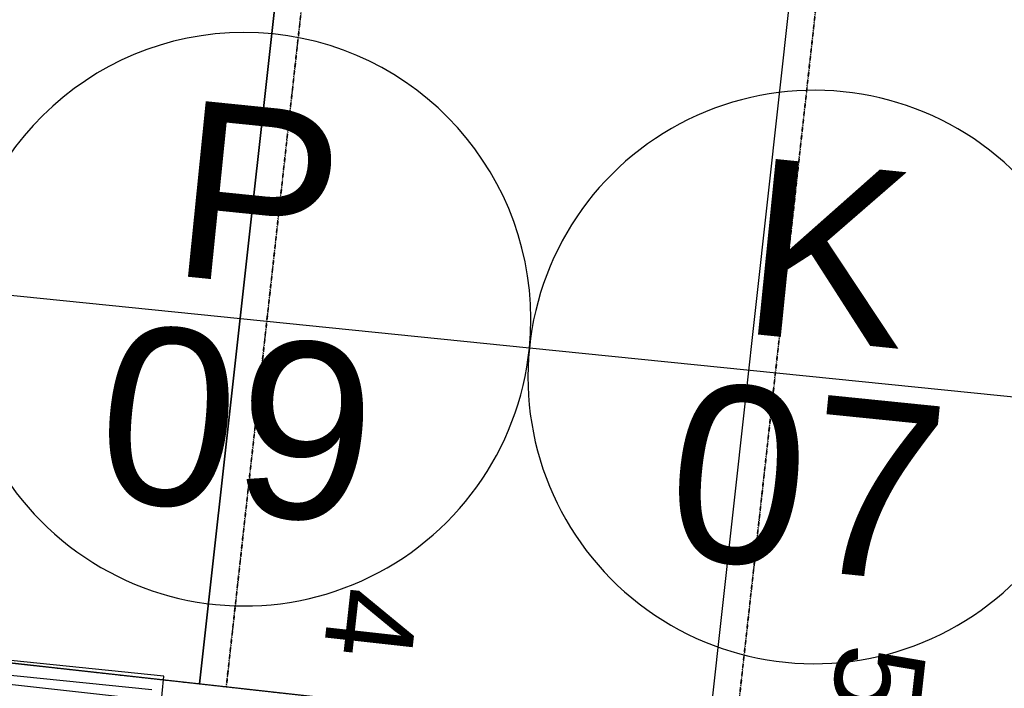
# Model space of a CAD drawing. Header units: millimetres. Extents: x -25972 to 4516, y -2839 to 20217.
# Tile 61 of 114: x -16292 to -15733, y 9757 to 10136. Entities that reach past the tile are written whole.
import ezdxf

# ---------------------------------------------------------------- set-up
doc = ezdxf.new("R2010")
doc.units = ezdxf.units.MM
doc.header["$MEASUREMENT"] = 0
doc.linetypes.add('Čerchovaná M', pattern=[4.5, 2.5, -0.85, 0.3, -0.85])
for name, color, linetype in [('7._POHLED ZÁPADNÍ_1_Interiér - schodiště', 7, 'Continuous'), ('7._POHLED ZÁPADNÍ_1_Nové_Interiér - schodiště', 7, 'Continuous'), ('7._POHLED ZÁPADNÍ_1_Nové_Otvory – Okna', 7, 'Continuous'), ('7._POHLED ZÁPADNÍ_1_Nové_Otvory – Značky oken', 7, 'Continuous'), ('7._POHLED ZÁPADNÍ_1_Otvory – Značky oken', 7, 'Continuous')]:
    doc.layers.add(name, color=color, linetype=linetype)
doc.styles.add('GENEROVANÝ_STYL_1', font='txt')

msp = doc.modelspace()

# ---------------------------------------------------------------- linework, layer by layer
at = {"layer": '7._POHLED ZÁPADNÍ_1_Nové_Interiér - schodiště', "color": 1, "linetype": 'Continuous', "lineweight": 25}
for p, q in [((-16189.79, 9759.74), (-16090.61, 10654.25)), ((-16090.61, 10654.25), (-16189.79, 9759.74)), ((-15901.55, 9727.78), (-15802.37, 10622.3)), ((-14460.38, 9567.99), (-17054.49, 9855.61)), ((-17055.81, 9843.68), (-14461.71, 9556.06)), ((-16478.02, 9791.69), (-16189.79, 9759.74)), ((-16189.79, 9759.74), (-15901.55, 9727.78))]:
    msp.add_line(p, q, dxfattribs=at)
at = {"layer": '7._POHLED ZÁPADNÍ_1_Nové_Interiér - schodiště', "color": 1, "linetype": 'Čerchovaná M', "lineweight": 25, "flags": 128}
for points in [[(-16363.73, 10684.54), (-16462.91, 9790.02), (-16174.68, 9758.06), (-16075.5, 10652.58)], [(-16075.5, 10652.58), (-16174.68, 9758.06), (-15886.45, 9726.1), (-15787.27, 10620.62)], [(-15787.27, 10620.62), (-15886.45, 9726.1), (-15598.21, 9694.15), (-15499.03, 10588.66)]]:
    msp.add_lwpolyline(points, close=True, dxfattribs=at)
at = {"layer": '7._POHLED ZÁPADNÍ_1_Nové_Otvory – Okna', "color": 1, "linetype": 'Continuous', "lineweight": 25}
for p, q in [((-16210.04, 9764.07), (-16806.99, 9824.54)), ((-16216.95, 9756.34), (-16813.92, 9816.57)), ((-16227.18, 9594.94), (-16210.04, 9764.07))]:
    msp.add_line(p, q, dxfattribs=at)
at = {"layer": '7._POHLED ZÁPADNÍ_1_Nové_Otvory – Značky oken', "color": 1, "linetype": 'Continuous', "lineweight": 25}
for p, q in [((-16002.75, 9949.99), (-16326.1, 9982.74)), ((-15679.41, 9917.23), (-16002.75, 9949.99))]:
    msp.add_line(p, q, dxfattribs=at)
at = {"layer": '7._POHLED ZÁPADNÍ_1_Nové_Otvory – Značky oken', "color": 1, "linetype": 'Continuous', "lineweight": 25, "flags": 128}
for points in [[(-16326.1, 9982.74, 1), (-16002.75, 9949.99, 1)], [(-16002.75, 9949.99, 1), (-15679.41, 9917.23, 1)]]:
    msp.add_lwpolyline(points, format="xyb", close=True, dxfattribs=at)

# ---------------------------------------------------------------- texts
at = {"layer": '7._POHLED ZÁPADNÍ_1_Interiér - schodiště', "color": 1, "linetype": 'Continuous', "lineweight": 25, "char_height": 50, "attachment_point": 4, "rotation": 263.6732, "style": 'GENEROVANÝ_STYL_1'}
for s, insert in [('\\A1;{\\pql;\\fArial|b0|i0|c238|p38;4}', (-16090.45, 9813.08)), ('\\A1;{\\pql;\\fArial|b0|i0|c238|p38;5}', (-15802.62, 9781.17))]:
    msp.add_mtext(s, dxfattribs=dict(at, insert=insert))
at = {"layer": '7._POHLED ZÁPADNÍ_1_Otvory – Značky oken', "color": 1, "linetype": 'Continuous', "lineweight": 25, "char_height": 100, "attachment_point": 4, "rotation": 354.2156, "style": 'GENEROVANÝ_STYL_1'}
for s, insert in [('\\A1;{\\pql;\\pt0;\\fArial|b0|i0|c238|p38;P}', (-16202.78, 10041.33)), ('\\A1;{\\pql;\\pt0;\\fArial|b0|i0|c238|p38;K}', (-15879.43, 10008.58)), ('\\A1;{\\pql;\\pt0;\\fArial|b0|i0|c238|p38;09}', (-16245.99, 9914.22)), ('\\A1;{\\pql;\\pt0;\\fArial|b0|i0|c238|p38;07}', (-15922.64, 9881.46))]:
    msp.add_mtext(s, dxfattribs=dict(at, insert=insert))

doc.saveas('drawing.dxf')
